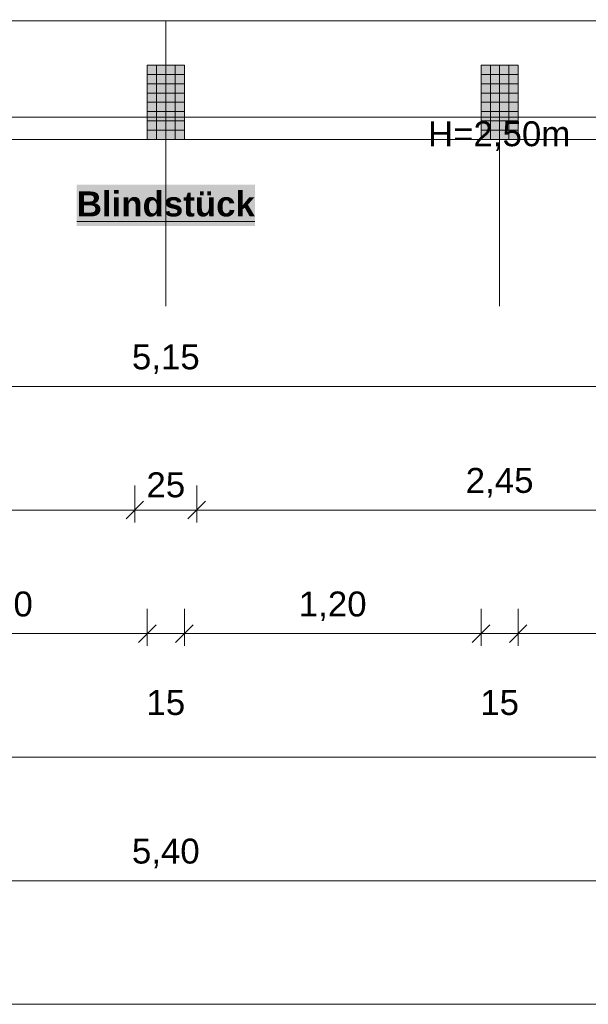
# Model space of a CAD drawing. Header units: metres. Extents: x -45 to 152, y -127 to 99.
# Tile 15 of 256: x -37.04 to -34.74, y -25.77 to -21.79. Entities that reach past the tile are written whole.
import ezdxf

# ---------------------------------------------------------------- set-up
doc = ezdxf.new("R2010")
doc.units = ezdxf.units.M
doc.header["$PDMODE"] = 1
doc.header["$PDSIZE"] = -2
doc.linetypes.add('Raster 01', pattern=[2, 1, -1])
doc.layers.get('0').update_dxf_attribs({"lineweight": 25})
for name, color, linetype, lineweight, true_color in [('014_Fassadenarbeiten-000 Aufsicht Betonfertigteile', 7, 'Continuous', 9, 0xc0c0c0), ('031_Metallbauarbeiten-330 Aufsicht Metallbauarbeiten', 7, 'Continuous', 9, 0xa6a6a6), ('AV1-Raster', 7, 'Raster 01', 9, 0xa6a6a6)]:
    doc.layers.add(name, color=color, linetype=linetype, lineweight=lineweight, true_color=true_color)
for name, color, linetype, lineweight in [('014_Fassadenarbeiten-330 Betonfertigteile vertikal', 7, 'Continuous', 9), ('030_Sonnenschutzarbeiten-BLENDSCHUTZ', 7, 'Continuous', 5), ('_1.35m (3D)', 7, 'Continuous', 9), ('_OG 2 (2D)', 7, 'Continuous', 9), ('_OG 2 - DS (2D)', 7, 'Continuous', 9), ('Bemaßung-Bemaßung', 7, 'Continuous', 9)]:
    doc.layers.add(name, color=color, linetype=linetype, lineweight=lineweight)
doc.layers.get('0').freeze()
doc.styles.add('Arial', font='arial.ttf')
doc.styles.add('Arial (bold)', font='arialbd.ttf')
doc.dimstyles.new('COE 50', dxfattribs={"dimtxt": 126.090495, "dimasz": 0.001414, "dimexe": 0.001, "dimexo": 0.01, "dimgap": 0.001, "dimtad": 1, "dimdec": 3, "dimtxsty": 'Arial', "dimblk": 'VW_SLASH-4', "dimblk1": 'VW_SLASH-4', "dimblk2": 'VW_SLASH-4', "dimcen": 0, "dimadec": 3, "dimazin": 0, "dimtfac": 0.8, "dimtdec": 3, "dimtix": 1, "dimtmove": 0, "dimatfit": 0, "dimldrblk": 'VW_SLASH-3', "dimfxl": 0.002, "dimfxlon": 1, "dimfrac": 2, "dimtolj": 1, "dimarcsym": 0})
pattern_1 = [(-90, (0, 0), (0.0375, 0), [])]
pattern_2 = [(0, (0, 0), (2e-18, -0.0375), [])]

# ---------------------------------------------------------------- blocks, each defined once
blk = doc.blocks.new('Group-2')
at = {"layer": 'AV1-Raster'}
for p, q in [((-36.45, -22.95), (-36.45, 1.35)), ((-35.1, -22.95), (-35.1, 1.35))]:
    blk.add_line(p, q, dxfattribs=at)
blk = doc.blocks.new('1.35m (3D)')
at = {"layer": 'AV1-Raster', "color": 7}
blk.add_blockref('Group-2', (0, 0), dxfattribs=at)
blk = doc.blocks.new('VW_SLASH-4')
at = {"color": 0, "linetype": 'ByBlock', "lineweight": -2, "transparency": 16777216}
blk.add_line((0, 0), (-1, 0), dxfattribs=at)
at = {"color": 0, "linetype": 'Continuous', "lineweight": 15, "transparency": 16777216, "flags": 128}
blk.add_lwpolyline([(0.5, 0.5), (-0.5, -0.5)], dxfattribs=at)
blk = doc.blocks.new('*D21')
at = {"layer": '030_Sonnenschutzarbeiten-BLENDSCHUTZ', "color": 0, "lineweight": -2}
for p, q in [((-39.025, -22.025), (-39.025, -22.175)), ((-36.575, -22.025), (-36.575, -22.175)), ((-36.6457, -22.125), (-38.9543, -22.125))]:
    blk.add_line(p, q, dxfattribs=at)
at = {"layer": 'Defpoints', "color": 0}
for p in [(-39.025, -21.385), (-36.575, -21.385), (-39.025, -22.125)]:
    blk.add_point(p, dxfattribs=at)
at = {"layer": '030_Sonnenschutzarbeiten-BLENDSCHUTZ', "color": 0, "lineweight": -2, "xscale": 0.070693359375, "yscale": 0.070693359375, "zscale": 0.070693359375, "rotation": 180}
blk.add_blockref('VW_SLASH-4', (-39.025, -22.125), dxfattribs=at)
at = {"layer": '030_Sonnenschutzarbeiten-BLENDSCHUTZ', "color": 0, "lineweight": -2, "xscale": 0.070693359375, "yscale": 0.070693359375, "zscale": 0.070693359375}
blk.add_blockref('VW_SLASH-4', (-36.575, -22.125), dxfattribs=at)
at = {"layer": '030_Sonnenschutzarbeiten-BLENDSCHUTZ', "color": 0, "lineweight": 13, "insert": (-37.8, -22.0144), "char_height": 0.10087, "attachment_point": 5, "style": 'Arial'}
blk.add_mtext('\\A1;2,45', dxfattribs=at)
blk = doc.blocks.new('VW_SLASH-3')
at = {"color": 0, "linetype": 'ByBlock', "lineweight": -2, "transparency": 16777216}
blk.add_line((0, 0), (-1, 0), dxfattribs=at)
at = {"color": 0, "linetype": 'Continuous', "lineweight": 15, "transparency": 16777216, "flags": 128}
blk.add_lwpolyline([(0.5, 0.5), (-0.5, -0.5)], dxfattribs=at)
blk = doc.blocks.new('*D22')
at = {"layer": '030_Sonnenschutzarbeiten-BLENDSCHUTZ', "color": 0, "lineweight": -2}
for p, q in [((-36.325, -22.025), (-36.325, -22.175)), ((-33.875, -22.025), (-33.875, -22.175)), ((-33.9457, -22.125), (-36.2543, -22.125))]:
    blk.add_line(p, q, dxfattribs=at)
at = {"layer": 'Defpoints', "color": 0}
for p in [(-36.325, -21.385), (-33.875, -21.385), (-36.325, -22.125)]:
    blk.add_point(p, dxfattribs=at)
at = {"layer": '030_Sonnenschutzarbeiten-BLENDSCHUTZ', "color": 0, "lineweight": -2, "xscale": 0.070693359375, "yscale": 0.070693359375, "zscale": 0.070693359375, "rotation": 180}
blk.add_blockref('VW_SLASH-4', (-36.325, -22.125), dxfattribs=at)
at = {"layer": '030_Sonnenschutzarbeiten-BLENDSCHUTZ', "color": 0, "lineweight": -2, "xscale": 0.070693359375, "yscale": 0.070693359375, "zscale": 0.070693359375}
blk.add_blockref('VW_SLASH-4', (-33.875, -22.125), dxfattribs=at)
at = {"layer": '030_Sonnenschutzarbeiten-BLENDSCHUTZ', "color": 0, "lineweight": 13, "insert": (-35.1, -22.0144), "char_height": 0.10087, "attachment_point": 5, "style": 'Arial'}
blk.add_mtext('\\A1;2,45', dxfattribs=at)
blk = doc.blocks.new('*D55')
at = {"layer": '030_Sonnenschutzarbeiten-BLENDSCHUTZ', "color": 0, "lineweight": -2}
for p, q in [((-36.575, -22.025), (-36.575, -22.175)), ((-36.325, -22.025), (-36.325, -22.175)), ((-36.3957, -22.125), (-36.5043, -22.125))]:
    blk.add_line(p, q, dxfattribs=at)
at = {"layer": 'Defpoints', "color": 0}
for p in [(-36.575, -21.36), (-36.325, -21.36), (-36.575, -22.125)]:
    blk.add_point(p, dxfattribs=at)
at = {"layer": '030_Sonnenschutzarbeiten-BLENDSCHUTZ', "color": 0, "lineweight": -2, "xscale": 0.070693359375, "yscale": 0.070693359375, "zscale": 0.070693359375, "rotation": 180}
blk.add_blockref('VW_SLASH-4', (-36.575, -22.125), dxfattribs=at)
at = {"layer": '030_Sonnenschutzarbeiten-BLENDSCHUTZ', "color": 0, "lineweight": -2, "xscale": 0.070693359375, "yscale": 0.070693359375, "zscale": 0.070693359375}
blk.add_blockref('VW_SLASH-4', (-36.325, -22.125), dxfattribs=at)
at = {"layer": '030_Sonnenschutzarbeiten-BLENDSCHUTZ', "color": 0, "lineweight": 13, "insert": (-36.45, -22.0235), "char_height": 0.10087, "attachment_point": 5, "style": 'Arial'}
blk.add_mtext('\\A1;25', dxfattribs=at)
blk = doc.blocks.new('*D434')
at = {"layer": 'Bemaßung-Bemaßung', "color": 0, "lineweight": -2}
for p, q in [((-39.15, -25.675), (-39.15, -25.825)), ((0, -25.675), (0, -25.825)), ((-0.0707, -25.775), (-39.0793, -25.775))]:
    blk.add_line(p, q, dxfattribs=at)
at = {"layer": 'Defpoints', "color": 0}
for p in [(-39.15, -21.6), (0, -21.6), (-39.15, -25.775)]:
    blk.add_point(p, dxfattribs=at)
at = {"layer": 'Bemaßung-Bemaßung', "color": 0, "lineweight": -2, "xscale": 0.070693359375, "yscale": 0.070693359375, "zscale": 0.070693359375, "rotation": 180}
blk.add_blockref('VW_SLASH-4', (-39.15, -25.775), dxfattribs=at)
at = {"layer": 'Bemaßung-Bemaßung', "color": 0, "lineweight": -2, "xscale": 0.070693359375, "yscale": 0.070693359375, "zscale": 0.070693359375}
blk.add_blockref('VW_SLASH-4', (0, -25.775), dxfattribs=at)
at = {"layer": 'Bemaßung-Bemaßung', "color": 0, "insert": (-19.575, -25.6341), "char_height": 0.15131, "attachment_point": 5, "style": 'Arial'}
blk.add_mtext('\\A1;39,15', dxfattribs=at)
blk = doc.blocks.new('*D435')
at = {"layer": 'Bemaßung-Bemaßung', "color": 0, "lineweight": -2}
for p, q in [((-39.15, -25.175), (-39.15, -25.325)), ((-33.75, -25.175), (-33.75, -25.325)), ((-33.8207, -25.275), (-39.0793, -25.275))]:
    blk.add_line(p, q, dxfattribs=at)
at = {"layer": 'Defpoints', "color": 0}
for p in [(-39.15, -21.6), (-33.75, -21.6), (-39.15, -25.275)]:
    blk.add_point(p, dxfattribs=at)
at = {"layer": 'Bemaßung-Bemaßung', "color": 0, "lineweight": -2, "xscale": 0.070693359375, "yscale": 0.070693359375, "zscale": 0.070693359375, "rotation": 180}
blk.add_blockref('VW_SLASH-4', (-39.15, -25.275), dxfattribs=at)
at = {"layer": 'Bemaßung-Bemaßung', "color": 0, "lineweight": -2, "xscale": 0.070693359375, "yscale": 0.070693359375, "zscale": 0.070693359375}
blk.add_blockref('VW_SLASH-4', (-33.75, -25.275), dxfattribs=at)
at = {"layer": 'Bemaßung-Bemaßung', "color": 0, "insert": (-36.45, -25.1644), "char_height": 0.10087, "attachment_point": 5, "style": 'Arial'}
blk.add_mtext('\\A1;5,40', dxfattribs=at)
blk = doc.blocks.new('*D458')
at = {"layer": 'Bemaßung-Bemaßung', "color": 0, "lineweight": -2}
for p, q in [((-39.825, -24.675), (-39.825, -24.825)), ((0.675, -24.675), (0.675, -24.825)), ((0.6043, -24.775), (-39.7543, -24.775))]:
    blk.add_line(p, q, dxfattribs=at)
at = {"layer": 'Defpoints', "color": 0}
for p in [(-39.825, -22.275), (0.675, -22.275), (-39.825, -24.775)]:
    blk.add_point(p, dxfattribs=at)
at = {"layer": 'Bemaßung-Bemaßung', "color": 0, "lineweight": -2, "xscale": 0.070693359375, "yscale": 0.070693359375, "zscale": 0.070693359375, "rotation": 180}
blk.add_blockref('VW_SLASH-4', (-39.825, -24.775), dxfattribs=at)
at = {"layer": 'Bemaßung-Bemaßung', "color": 0, "lineweight": -2, "xscale": 0.070693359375, "yscale": 0.070693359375, "zscale": 0.070693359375}
blk.add_blockref('VW_SLASH-4', (0.675, -24.775), dxfattribs=at)
at = {"layer": 'Bemaßung-Bemaßung', "color": 0, "insert": (-19.575, -24.6644), "char_height": 0.10087, "attachment_point": 5, "style": 'Arial'}
blk.add_mtext('\\A1;40,50', dxfattribs=at)
blk = doc.blocks.new('*D513')
at = {"layer": 'Bemaßung-Bemaßung', "color": 0, "linetype": 'Continuous', "lineweight": -2}
for p, q in [((-35.025, -24.175), (-35.025, -24.325)), ((-33.825, -24.175), (-33.825, -24.325)), ((-34.9543, -24.275), (-33.8957, -24.275))]:
    blk.add_line(p, q, dxfattribs=at)
at = {"layer": 'Defpoints', "color": 0}
for p in [(-35.025, -22.275), (-33.825, -22.275), (-33.825, -24.275)]:
    blk.add_point(p, dxfattribs=at)
at = {"layer": 'Bemaßung-Bemaßung', "color": 0, "lineweight": -2, "xscale": 0.070693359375, "yscale": 0.070693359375, "zscale": 0.070693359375, "rotation": 180}
blk.add_blockref('VW_SLASH-4', (-35.025, -24.275), dxfattribs=at)
at = {"layer": 'Bemaßung-Bemaßung', "color": 0, "lineweight": -2, "xscale": 0.070693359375, "yscale": 0.070693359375, "zscale": 0.070693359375}
blk.add_blockref('VW_SLASH-4', (-33.825, -24.275), dxfattribs=at)
at = {"layer": 'Bemaßung-Bemaßung', "color": 0, "insert": (-34.425, -24.1644), "char_height": 0.10087, "attachment_point": 5, "style": 'Arial'}
blk.add_mtext('\\A1;1,20', dxfattribs=at)
blk = doc.blocks.new('*D514')
at = {"layer": 'Bemaßung-Bemaßung', "color": 0, "linetype": 'Continuous', "lineweight": -2}
for p, q in [((-35.175, -24.175), (-35.175, -24.325)), ((-35.025, -24.175), (-35.025, -24.325)), ((-35.2457, -24.275), (-35.3164, -24.275)), ((-35.175, -24.275), (-35.025, -24.275)), ((-34.9543, -24.275), (-34.8836, -24.275))]:
    blk.add_line(p, q, dxfattribs=at)
at = {"layer": 'Defpoints', "color": 0}
for p in [(-35.175, -22.275), (-35.025, -22.275), (-35.025, -24.275)]:
    blk.add_point(p, dxfattribs=at)
at = {"layer": 'Bemaßung-Bemaßung', "color": 0, "lineweight": -2, "xscale": 0.070693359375, "yscale": 0.070693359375, "zscale": 0.070693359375}
blk.add_blockref('VW_SLASH-4', (-35.175, -24.275), dxfattribs=at)
at = {"layer": 'Bemaßung-Bemaßung', "color": 0, "lineweight": -2, "xscale": 0.070693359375, "yscale": 0.070693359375, "zscale": 0.070693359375, "rotation": 180}
blk.add_blockref('VW_SLASH-4', (-35.025, -24.275), dxfattribs=at)
at = {"layer": 'Bemaßung-Bemaßung', "color": 0, "insert": (-35.1, -24.5545), "char_height": 0.10087, "attachment_point": 5, "style": 'Arial'}
blk.add_mtext('\\A1;15', dxfattribs=at)
blk = doc.blocks.new('*D515')
at = {"layer": 'Bemaßung-Bemaßung', "color": 0, "linetype": 'Continuous', "lineweight": -2}
for p, q in [((-36.375, -24.175), (-36.375, -24.325)), ((-35.175, -24.175), (-35.175, -24.325)), ((-36.3043, -24.275), (-35.2457, -24.275))]:
    blk.add_line(p, q, dxfattribs=at)
at = {"layer": 'Defpoints', "color": 0}
for p in [(-36.375, -22.275), (-35.175, -22.275), (-35.175, -24.275)]:
    blk.add_point(p, dxfattribs=at)
at = {"layer": 'Bemaßung-Bemaßung', "color": 0, "lineweight": -2, "xscale": 0.070693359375, "yscale": 0.070693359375, "zscale": 0.070693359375, "rotation": 180}
blk.add_blockref('VW_SLASH-4', (-36.375, -24.275), dxfattribs=at)
at = {"layer": 'Bemaßung-Bemaßung', "color": 0, "lineweight": -2, "xscale": 0.070693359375, "yscale": 0.070693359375, "zscale": 0.070693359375}
blk.add_blockref('VW_SLASH-4', (-35.175, -24.275), dxfattribs=at)
at = {"layer": 'Bemaßung-Bemaßung', "color": 0, "insert": (-35.775, -24.1644), "char_height": 0.10087, "attachment_point": 5, "style": 'Arial'}
blk.add_mtext('\\A1;1,20', dxfattribs=at)
blk = doc.blocks.new('*D516')
at = {"layer": 'Bemaßung-Bemaßung', "color": 0, "linetype": 'Continuous', "lineweight": -2}
for p, q in [((-36.525, -24.175), (-36.525, -24.325)), ((-36.375, -24.175), (-36.375, -24.325)), ((-36.5957, -24.275), (-36.6664, -24.275)), ((-36.525, -24.275), (-36.375, -24.275)), ((-36.3043, -24.275), (-36.2336, -24.275))]:
    blk.add_line(p, q, dxfattribs=at)
at = {"layer": 'Defpoints', "color": 0}
for p in [(-36.525, -22.275), (-36.375, -22.275), (-36.375, -24.275)]:
    blk.add_point(p, dxfattribs=at)
at = {"layer": 'Bemaßung-Bemaßung', "color": 0, "lineweight": -2, "xscale": 0.070693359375, "yscale": 0.070693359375, "zscale": 0.070693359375}
blk.add_blockref('VW_SLASH-4', (-36.525, -24.275), dxfattribs=at)
at = {"layer": 'Bemaßung-Bemaßung', "color": 0, "lineweight": -2, "xscale": 0.070693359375, "yscale": 0.070693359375, "zscale": 0.070693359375, "rotation": 180}
blk.add_blockref('VW_SLASH-4', (-36.375, -24.275), dxfattribs=at)
at = {"layer": 'Bemaßung-Bemaßung', "color": 0, "insert": (-36.45, -24.5545), "char_height": 0.10087, "attachment_point": 5, "style": 'Arial'}
blk.add_mtext('\\A1;15', dxfattribs=at)
blk = doc.blocks.new('*D517')
at = {"layer": 'Bemaßung-Bemaßung', "color": 0, "linetype": 'Continuous', "lineweight": -2}
for p, q in [((-37.725, -24.175), (-37.725, -24.325)), ((-36.525, -24.175), (-36.525, -24.325)), ((-37.6543, -24.275), (-36.5957, -24.275))]:
    blk.add_line(p, q, dxfattribs=at)
at = {"layer": 'Defpoints', "color": 0}
for p in [(-37.725, -22.275), (-36.525, -22.275), (-36.525, -24.275)]:
    blk.add_point(p, dxfattribs=at)
at = {"layer": 'Bemaßung-Bemaßung', "color": 0, "lineweight": -2, "xscale": 0.070693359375, "yscale": 0.070693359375, "zscale": 0.070693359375, "rotation": 180}
blk.add_blockref('VW_SLASH-4', (-37.725, -24.275), dxfattribs=at)
at = {"layer": 'Bemaßung-Bemaßung', "color": 0, "lineweight": -2, "xscale": 0.070693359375, "yscale": 0.070693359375, "zscale": 0.070693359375}
blk.add_blockref('VW_SLASH-4', (-36.525, -24.275), dxfattribs=at)
at = {"layer": 'Bemaßung-Bemaßung', "color": 0, "insert": (-37.125, -24.1644), "char_height": 0.10087, "attachment_point": 5, "style": 'Arial'}
blk.add_mtext('\\A1;1,20', dxfattribs=at)
blk = doc.blocks.new('*D660')
at = {"layer": 'Bemaßung-Bemaßung', "color": 0, "linetype": 'Continuous', "lineweight": -2}
for p, q in [((-39.025, -23.175), (-39.025, -23.325)), ((-33.875, -23.175), (-33.875, -23.325)), ((-33.9457, -23.275), (-38.9543, -23.275))]:
    blk.add_line(p, q, dxfattribs=at)
at = {"layer": 'Defpoints', "color": 0}
for p in [(-33.875, -21.475), (-39.025, -21.725), (-39.025, -23.275)]:
    blk.add_point(p, dxfattribs=at)
at = {"layer": 'Bemaßung-Bemaßung', "color": 0, "lineweight": -2, "xscale": 0.070693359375, "yscale": 0.070693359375, "zscale": 0.070693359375, "rotation": 180}
blk.add_blockref('VW_SLASH-4', (-39.025, -23.275), dxfattribs=at)
at = {"layer": 'Bemaßung-Bemaßung', "color": 0, "lineweight": -2, "xscale": 0.070693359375, "yscale": 0.070693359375, "zscale": 0.070693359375}
blk.add_blockref('VW_SLASH-4', (-33.875, -23.275), dxfattribs=at)
at = {"layer": 'Bemaßung-Bemaßung', "color": 0, "insert": (-36.45, -23.1644), "char_height": 0.10087, "attachment_point": 5, "style": 'Arial'}
blk.add_mtext('\\A1;5,15', dxfattribs=at)
blk = doc.blocks.new('*D732')
at = {"layer": 'Bemaßung-Bemaßung', "color": 0, "lineweight": -2}
for p, q in [((-39.025, -23.675), (-39.025, -23.825)), ((-36.575, -23.675), (-36.575, -23.825)), ((-36.6457, -23.775), (-38.9543, -23.775))]:
    blk.add_line(p, q, dxfattribs=at)
at = {"layer": 'Defpoints', "color": 0}
for p in [(-36.575, -21.475), (-39.025, -21.725), (-39.025, -23.775)]:
    blk.add_point(p, dxfattribs=at)
at = {"layer": 'Bemaßung-Bemaßung', "color": 0, "lineweight": -2, "xscale": 0.070693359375, "yscale": 0.070693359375, "zscale": 0.070693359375, "rotation": 180}
blk.add_blockref('VW_SLASH-4', (-39.025, -23.775), dxfattribs=at)
at = {"layer": 'Bemaßung-Bemaßung', "color": 0, "lineweight": -2, "xscale": 0.070693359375, "yscale": 0.070693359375, "zscale": 0.070693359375}
blk.add_blockref('VW_SLASH-4', (-36.575, -23.775), dxfattribs=at)
at = {"layer": 'Bemaßung-Bemaßung', "color": 0, "insert": (-37.8, -23.6644), "char_height": 0.10087, "attachment_point": 5, "style": 'Arial'}
blk.add_mtext('\\A1;2,45', dxfattribs=at)
blk = doc.blocks.new('*D733')
at = {"layer": 'Bemaßung-Bemaßung', "color": 0, "lineweight": -2}
for p, q in [((-36.575, -23.675), (-36.575, -23.825)), ((-36.325, -23.675), (-36.325, -23.825)), ((-36.3957, -23.775), (-36.5043, -23.775))]:
    blk.add_line(p, q, dxfattribs=at)
at = {"layer": 'Defpoints', "color": 0}
for p in [(-36.575, -21.475), (-36.325, -21.475), (-36.575, -23.775)]:
    blk.add_point(p, dxfattribs=at)
at = {"layer": 'Bemaßung-Bemaßung', "color": 0, "lineweight": -2, "xscale": 0.070693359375, "yscale": 0.070693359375, "zscale": 0.070693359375, "rotation": 180}
blk.add_blockref('VW_SLASH-4', (-36.575, -23.775), dxfattribs=at)
at = {"layer": 'Bemaßung-Bemaßung', "color": 0, "lineweight": -2, "xscale": 0.070693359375, "yscale": 0.070693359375, "zscale": 0.070693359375}
blk.add_blockref('VW_SLASH-4', (-36.325, -23.775), dxfattribs=at)
at = {"layer": 'Bemaßung-Bemaßung', "color": 0, "insert": (-36.45, -23.6735), "char_height": 0.10087, "attachment_point": 5, "style": 'Arial'}
blk.add_mtext('\\A1;25', dxfattribs=at)
blk = doc.blocks.new('*D734')
at = {"layer": 'Bemaßung-Bemaßung', "color": 0, "lineweight": -2}
for p, q in [((-36.325, -23.675), (-36.325, -23.825)), ((-33.875, -23.675), (-33.875, -23.825)), ((-33.9457, -23.775), (-36.2543, -23.775))]:
    blk.add_line(p, q, dxfattribs=at)
at = {"layer": 'Defpoints', "color": 0}
for p in [(-36.325, -21.475), (-33.875, -21.475), (-36.325, -23.775)]:
    blk.add_point(p, dxfattribs=at)
at = {"layer": 'Bemaßung-Bemaßung', "color": 0, "lineweight": -2, "xscale": 0.070693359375, "yscale": 0.070693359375, "zscale": 0.070693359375, "rotation": 180}
blk.add_blockref('VW_SLASH-4', (-36.325, -23.775), dxfattribs=at)
at = {"layer": 'Bemaßung-Bemaßung', "color": 0, "lineweight": -2, "xscale": 0.070693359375, "yscale": 0.070693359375, "zscale": 0.070693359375}
blk.add_blockref('VW_SLASH-4', (-33.875, -23.775), dxfattribs=at)
at = {"layer": 'Bemaßung-Bemaßung', "color": 0, "insert": (-35.1, -23.6644), "char_height": 0.10087, "attachment_point": 5, "style": 'Arial'}
blk.add_mtext('\\A1;2,45', dxfattribs=at)
blk = doc.blocks.new('OG 2 - DS (2D)')
at = {"layer": '030_Sonnenschutzarbeiten-BLENDSCHUTZ', "color": 30, "transparency": 33554610}
blk.add_solid([(-36.8111, -22.6254), (-36.0889, -22.6254), (-36.8111, -22.4589), (-36.0889, -22.4589)], dxfattribs=at)
blk.add_solid([(-36.8111, -22.6254), (-36.0889, -22.6254), (-36.8111, -22.4589), (-36.0889, -22.4589)], dxfattribs=at)
at = {"layer": '030_Sonnenschutzarbeiten-BLENDSCHUTZ', "color": 7, "insert": (-35.3897, -22.2018), "char_height": 0.10087, "attachment_point": 1, "line_spacing_factor": 0.969122, "style": 'Arial'}
blk.add_mtext('H=2,50m', dxfattribs=at)
at = {"layer": '030_Sonnenschutzarbeiten-BLENDSCHUTZ', "color": 7, "insert": (-36.45, -22.4858), "char_height": 0.100872, "width": 0.722129, "attachment_point": 2, "line_spacing_factor": 0.969122, "style": 'Arial (bold)'}
blk.add_mtext('{\\LB}{\\Llindstück }', dxfattribs=at)
at = {"layer": '030_Sonnenschutzarbeiten-BLENDSCHUTZ', "color": 7, "lineweight": 13}
for base, p1, p2, picture, middle in [((-39.025, -22.125), (-36.575, -21.385), (-39.025, -21.385), '*D21', (-37.8, -22.0144)), ((-36.325, -22.125), (-33.875, -21.385), (-36.325, -21.385), '*D22', (-35.1, -22.0144))]:
    dim = blk.add_linear_dim(base=base, p1=p1, p2=p2, text='2,45', dimstyle='COE 50', override={"dimtxt": 0.100872, "dimasz": 0.070693, "dimexe": 0.05, "dimgap": 0.05, "dimpost": '<>', "dimtxsty": 'Arial', "dimtmove": 2, "dimfxl": 0.1}, dxfattribs=at)
    dim.commit()
    dim.dimension.update_dxf_attribs({"geometry": picture, "text_midpoint": middle})
at = {"layer": '030_Sonnenschutzarbeiten-BLENDSCHUTZ', "color": 251, "lineweight": 13}
dim = blk.add_linear_dim(base=(-36.575, -22.125), p1=(-36.325, -21.36), p2=(-36.575, -21.36), text='25', dimstyle='COE 50', override={"dimtxt": 0.100872, "dimasz": 0.070693, "dimexe": 0.05, "dimgap": 0.05, "dimpost": '<>', "dimtxsty": 'Arial', "dimtmove": 2, "dimfxl": 0.1}, dxfattribs=at)
dim.commit()
dim.dimension.update_dxf_attribs({"geometry": '*D55', "text_midpoint": (-36.45, -22.0235)})
blk = doc.blocks.new('OG 2 (2D)')
at = {"layer": '014_Fassadenarbeiten-000 Aufsicht Betonfertigteile', "flags": 128}
blk.add_lwpolyline([(-39.455, -21.905), (0.305, -21.905), (0.675, -22.275), (-39.825, -22.275)], close=True, dxfattribs=at)
at = {"layer": 'Bemaßung-Bemaßung'}
dim = blk.add_linear_dim(base=(-39.825, -24.775), p1=(0.675, -22.275), p2=(-39.825, -22.275), text='40,50', dimstyle='COE 50', override={"dimtxt": 0.100872, "dimasz": 0.070693, "dimexe": 0.05, "dimgap": 0.05, "dimpost": '<>', "dimtxsty": 'Arial', "dimtmove": 2, "dimfxl": 0.1}, dxfattribs=at)
dim.commit()
dim.dimension.update_dxf_attribs({"geometry": '*D458', "text_midpoint": (-19.575, -24.6644)})
at = {"layer": 'Bemaßung-Bemaßung', "linetype": 'Continuous'}
for base, p1, p2, text, override, picture, middle in [((-36.525, -24.275), (-37.725, -22.275), (-36.525, -22.275), '1,20', {"dimtxt": 0.100872, "dimasz": 0.070693, "dimexe": 0.05, "dimgap": 0.05, "dimpost": '<>', "dimtxsty": 'Arial', "dimtmove": 2, "dimfxl": 0.1}, '*D517', (-37.125, -24.1644)), ((-36.375, -24.275), (-36.525, -22.275), (-36.375, -22.275), '15', {"dimtxt": 0.100872, "dimasz": 0.070693, "dimexe": 0.05, "dimgap": 0.05, "dimpost": '<>', "dimtxsty": 'Arial', "dimtix": 0, "dimtmove": 2, "dimfxl": 0.1}, '*D516', (-36.45, -24.5545)), ((-35.175, -24.275), (-36.375, -22.275), (-35.175, -22.275), '1,20', {"dimtxt": 0.100872, "dimasz": 0.070693, "dimexe": 0.05, "dimgap": 0.05, "dimpost": '<>', "dimtxsty": 'Arial', "dimtmove": 2, "dimfxl": 0.1}, '*D515', (-35.775, -24.1644)), ((-35.025, -24.275), (-35.175, -22.275), (-35.025, -22.275), '15', {"dimtxt": 0.100872, "dimasz": 0.070693, "dimexe": 0.05, "dimgap": 0.05, "dimpost": '<>', "dimtxsty": 'Arial', "dimtix": 0, "dimtmove": 2, "dimfxl": 0.1}, '*D514', (-35.1, -24.5545)), ((-33.825, -24.275), (-35.025, -22.275), (-33.825, -22.275), '1,20', {"dimtxt": 0.100872, "dimasz": 0.070693, "dimexe": 0.05, "dimgap": 0.05, "dimpost": '<>', "dimtxsty": 'Arial', "dimtmove": 2, "dimfxl": 0.1}, '*D513', (-34.425, -24.1644))]:
    dim = blk.add_linear_dim(base=base, p1=p1, p2=p2, text=text, dimstyle='COE 50', override=override, dxfattribs=at)
    dim.commit()
    dim.dimension.update_dxf_attribs({"geometry": picture, "text_midpoint": middle})
at = {"color": 255}
blk.add_wipeout([(-36.45, -21.795), (-33.75, -21.795), (-33.75, -22.185), (-36.45, -22.185)], dxfattribs=at).dxf.layer = '031_Metallbauarbeiten-330 Aufsicht Metallbauarbeiten'
at = {"layer": '014_Fassadenarbeiten-330 Betonfertigteile vertikal', "linetype": 'Continuous', "lineweight": 0}
blk.add_hatch(color=9, dxfattribs=at).paths.add_polyline_path([(-35.175, -21.975), (-35.025, -21.975), (-35.025, -22.275), (-35.175, -22.275)])
at = {"layer": '014_Fassadenarbeiten-330 Betonfertigteile vertikal', "linetype": 'Continuous', "lineweight": 9}
h = blk.add_hatch(dxfattribs=at)
h.set_pattern_fill('Stahlbetonfertigteil', color=8, style=0, pattern_type=2)
h.set_pattern_definition(pattern_1)
h.paths.add_polyline_path([(-35.175, -21.975), (-35.025, -21.975), (-35.025, -22.275), (-35.175, -22.275)])
at = {"layer": '014_Fassadenarbeiten-330 Betonfertigteile vertikal', "linetype": 'Continuous', "lineweight": 13}
h = blk.add_hatch(dxfattribs=at)
h.set_pattern_fill('Stahlbetonfertigteil-1', color=8, style=0, pattern_type=2)
h.set_pattern_definition(pattern_2)
h.paths.add_polyline_path([(-35.175, -21.975), (-35.025, -21.975), (-35.025, -22.275), (-35.175, -22.275)])
at = {"layer": '014_Fassadenarbeiten-330 Betonfertigteile vertikal', "flags": 128}
blk.add_lwpolyline([(-35.175, -21.975), (-35.025, -21.975), (-35.025, -22.275), (-35.175, -22.275)], close=True, dxfattribs=at)
at = {"layer": '031_Metallbauarbeiten-330 Aufsicht Metallbauarbeiten', "flags": 128}
blk.add_lwpolyline([(-36.45, -21.795), (-33.75, -21.795), (-33.75, -22.185), (-36.45, -22.185)], close=True, dxfattribs=at)
at = {"layer": 'Bemaßung-Bemaßung'}
dim = blk.add_linear_dim(base=(-36.325, -23.775), p1=(-33.875, -21.475), p2=(-36.325, -21.475), text='2,45', dimstyle='COE 50', override={"dimtxt": 0.100872, "dimasz": 0.070693, "dimexe": 0.05, "dimgap": 0.05, "dimpost": '<>', "dimtxsty": 'Arial', "dimtmove": 2, "dimfxl": 0.1}, dxfattribs=at)
dim.commit()
dim.dimension.update_dxf_attribs({"geometry": '*D734', "text_midpoint": (-35.1, -23.6644)})
at = {"color": 255}
blk.add_wipeout([(-39.075, -21.795), (-36.45, -21.795), (-36.45, -22.185), (-39.075, -22.185)], dxfattribs=at).dxf.layer = '031_Metallbauarbeiten-330 Aufsicht Metallbauarbeiten'
at = {"layer": '014_Fassadenarbeiten-330 Betonfertigteile vertikal', "linetype": 'Continuous', "lineweight": 0}
blk.add_hatch(color=9, dxfattribs=at).paths.add_polyline_path([(-36.525, -21.975), (-36.375, -21.975), (-36.375, -22.275), (-36.525, -22.275)])
at = {"layer": '014_Fassadenarbeiten-330 Betonfertigteile vertikal', "linetype": 'Continuous', "lineweight": 9}
h = blk.add_hatch(dxfattribs=at)
h.set_pattern_fill('Stahlbetonfertigteil', color=8, style=0, pattern_type=2)
h.set_pattern_definition(pattern_1)
h.paths.add_polyline_path([(-36.525, -21.975), (-36.375, -21.975), (-36.375, -22.275), (-36.525, -22.275)])
at = {"layer": '014_Fassadenarbeiten-330 Betonfertigteile vertikal', "linetype": 'Continuous', "lineweight": 13}
h = blk.add_hatch(dxfattribs=at)
h.set_pattern_fill('Stahlbetonfertigteil-1', color=8, style=0, pattern_type=2)
h.set_pattern_definition(pattern_2)
h.paths.add_polyline_path([(-36.525, -21.975), (-36.375, -21.975), (-36.375, -22.275), (-36.525, -22.275)])
at = {"layer": '014_Fassadenarbeiten-330 Betonfertigteile vertikal', "flags": 128}
blk.add_lwpolyline([(-36.525, -21.975), (-36.375, -21.975), (-36.375, -22.275), (-36.525, -22.275)], close=True, dxfattribs=at)
at = {"layer": '031_Metallbauarbeiten-330 Aufsicht Metallbauarbeiten', "flags": 128}
blk.add_lwpolyline([(-39.075, -21.795), (-36.45, -21.795), (-36.45, -22.185), (-39.075, -22.185)], close=True, dxfattribs=at)
at = {"layer": 'Bemaßung-Bemaßung', "linetype": 'Continuous'}
dim = blk.add_linear_dim(base=(-39.025, -23.275), p1=(-33.875, -21.475), p2=(-39.025, -21.725), text='5,15', dimstyle='COE 50', override={"dimtxt": 0.100872, "dimasz": 0.070693, "dimexe": 0.05, "dimgap": 0.05, "dimpost": '<>', "dimtxsty": 'Arial', "dimtmove": 2, "dimfxl": 0.1}, dxfattribs=at)
dim.commit()
dim.dimension.update_dxf_attribs({"geometry": '*D660', "text_midpoint": (-36.45, -23.1644)})
at = {"layer": 'Bemaßung-Bemaßung'}
for base, p1, p2, text, picture, middle in [((-39.025, -23.775), (-36.575, -21.475), (-39.025, -21.725), '2,45', '*D732', (-37.8, -23.6644)), ((-36.575, -23.775), (-36.325, -21.475), (-36.575, -21.475), '25', '*D733', (-36.45, -23.6735))]:
    dim = blk.add_linear_dim(base=base, p1=p1, p2=p2, text=text, dimstyle='COE 50', override={"dimtxt": 0.100872, "dimasz": 0.070693, "dimexe": 0.05, "dimgap": 0.05, "dimpost": '<>', "dimtxsty": 'Arial', "dimtmove": 2, "dimfxl": 0.1}, dxfattribs=at)
    dim.commit()
    dim.dimension.update_dxf_attribs({"geometry": picture, "text_midpoint": middle})
at = {"layer": 'Bemaßung-Bemaßung', "color": 1}
for base, p1, text, override, picture, middle in [((-39.15, -25.775), (0, -21.6), '39,15', {"dimtxt": 0.151309, "dimasz": 0.070693, "dimexe": 0.05, "dimgap": 0.05, "dimpost": '<>', "dimtxsty": 'Arial', "dimtmove": 2, "dimfxl": 0.1}, '*D434', (-19.575, -25.6341)), ((-39.15, -25.275), (-33.75, -21.6), '5,40', {"dimtxt": 0.100872, "dimasz": 0.070693, "dimexe": 0.05, "dimgap": 0.05, "dimpost": '<>', "dimtxsty": 'Arial', "dimtmove": 2, "dimfxl": 0.1}, '*D435', (-36.45, -25.1644))]:
    dim = blk.add_linear_dim(base=base, p1=p1, p2=(-39.15, -21.6), text=text, dimstyle='COE 50', override=override, dxfattribs=at)
    dim.commit()
    dim.dimension.update_dxf_attribs({"geometry": picture, "text_midpoint": middle})

msp = doc.modelspace()

# ---------------------------------------------------------------- block references
at = {"layer": '_1.35m (3D)'}
msp.add_blockref('1.35m (3D)', (0, 0), dxfattribs=at)

# ---------------------------------------------------------------- next in the draw order: block references
at = {"layer": '_OG 2 - DS (2D)'}
msp.add_blockref('OG 2 - DS (2D)', (0, 0), dxfattribs=at)

# ---------------------------------------------------------------- next in the draw order: block references
at = {"layer": '_OG 2 (2D)'}
msp.add_blockref('OG 2 (2D)', (0, 0), dxfattribs=at)

doc.saveas('drawing.dxf')
